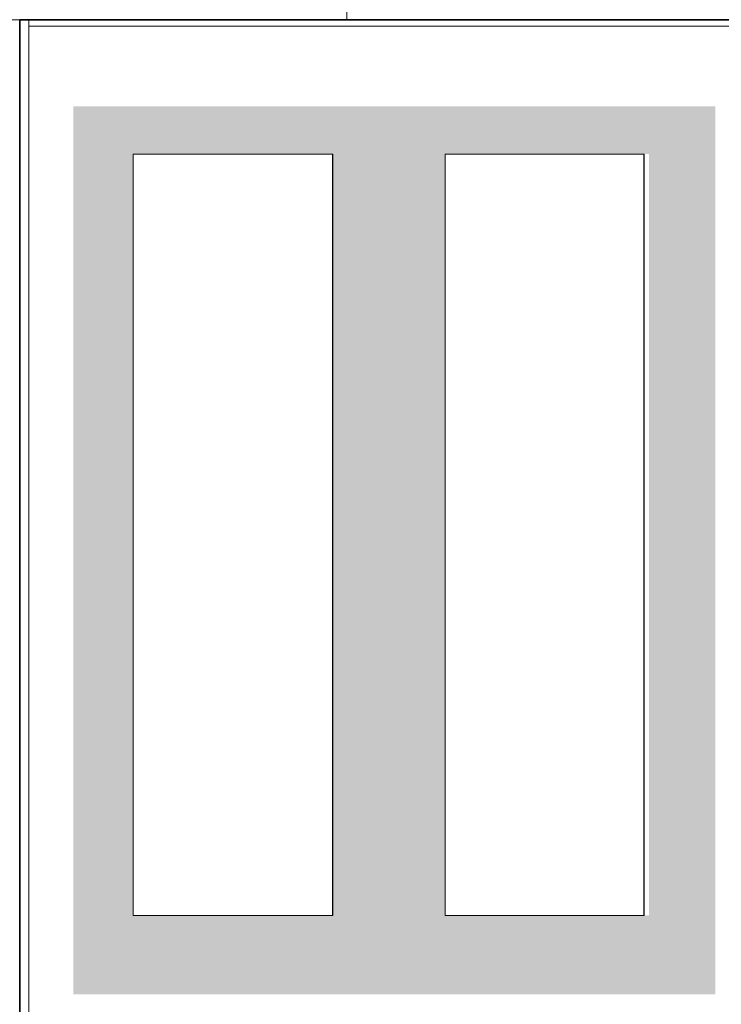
# Model space of a CAD drawing. Header units: millimetres. Extents: x 98865 to 469195, y -12752 to 43452.
# Tile 27 of 98: x 261497 to 276891, y 1226 to 22830. Entities that reach past the tile are written whole.
import ezdxf

# ---------------------------------------------------------------- set-up
doc = ezdxf.new("R2010")
doc.units = ezdxf.units.MM
doc.header["$LTSCALE"] = 0.05
doc.layers.get('0').update_dxf_attribs({"lineweight": 0})
doc.layers.add('PROIEZIONI', color=145, linetype='Continuous')

# ---------------------------------------------------------------- blocks, each defined once
blk = doc.blocks.new('ereryh5')
for points, elevation in [([(6864, -2950), (2485, -2950)], -67841), ([(2485, -2950), (2485, -19655)], 10854), ([(6857, -2950), (6857, -19655)], 10854), ([(6864, -2950), (6864, -19655)], 10854), ([(13697, -2950), (9335, -2950)], -67841), ([(9335, -2950), (9335, -19655)], 10854), ([(13689, -2950), (13689, -19655)], 10854), ([(13697, -2950), (13697, -19655)], 10854), ([(6864, -19655), (2485, -19655)], -67841), ([(13697, -19655), (9335, -19655)], -67841)]:
    blk.add_lwpolyline(points, dxfattribs=dict(elevation=elevation))

msp = doc.modelspace()

# ---------------------------------------------------------------- hatches: boundary and pattern name
at = {"true_color": 0xffffff}
h = msp.add_hatch(color=7, dxfattribs=at)
h.dxf.hatch_style = 1
h.paths.add_polyline_path([(269836, 20929.5), (262673.1, 20929.5), (262673.1, 1441.2), (269836, 1441.2)])
h.paths.add_polyline_path([(263986, 19880), (268364.6, 19880), (268364.6, 3175.3), (263986, 3175.3)], flags=16)
h = msp.add_hatch(color=7, dxfattribs=at)
h.dxf.hatch_style = 1
h.paths.add_polyline_path([(276756.8, 20929.5), (269593.9, 20929.5), (269593.9, 1441.2), (276756.8, 1441.2)])
h.paths.add_polyline_path([(270835.6, 19880), (275305.5, 19880), (275305.5, 3175.3), (270835.6, 3175.3)], flags=16)

# ---------------------------------------------------------------- linework, layer by layer
for p, q in [((268678.3, 22830), (268678.3, 23268.1)), ((261500.8, 22830), (261700.8, 22830)), ((261700.8, 22830), (261700.8, -849.7))]:
    msp.add_line(p, q)
at = {"lineweight": 35}
msp.add_line((261500.8, 22830), (261500.8, -849.9), dxfattribs=at)
msp.add_lwpolyline([(324583.9, 22830), (261500.8, 22830), (261500.8, 22830)], dxfattribs=at)
at = {"lineweight": 0}
msp.add_lwpolyline([(261700.8, 22690), (324383.9, 22690)], dxfattribs=at)
msp.add_lwpolyline([(261700.8, 22690), (324383.9, 22690)], dxfattribs=at)
at = {"layer": 'PROIEZIONI', "lineweight": 0, "elevation": -67841.3}
msp.add_lwpolyline([(258951, 22830), (261500.8, 22830)], dxfattribs=at)

# ---------------------------------------------------------------- block references
msp.add_blockref('ereryh5', (261500.8, 22830, -22490.3))

doc.saveas('drawing.dxf')
